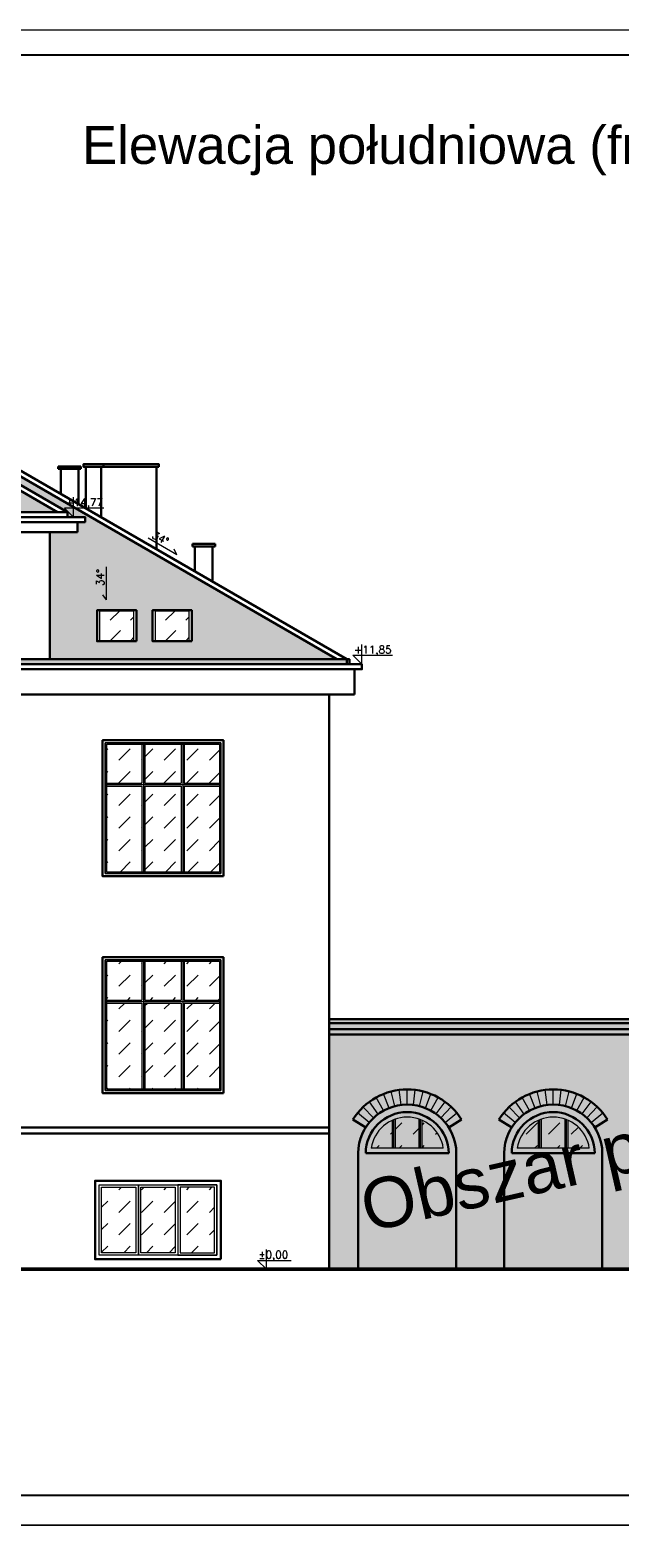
# Model space of a CAD drawing. Header units: millimetres. Extents: x 26456 to 42202, y 436 to 12316.
# Tile 32 of 36: x 37900 to 39071, y 9321 to 12316. Entities that reach past the tile are written whole.
import ezdxf

# ---------------------------------------------------------------- set-up
doc = ezdxf.new("R2010")
doc.units = ezdxf.units.MM
for name, color, linetype, lineweight in [('Blacharka', 122, 'Continuous', 15), ('G-ANNO-TTLB', 6, 'Continuous', 9), ('G-ANNO-TTLB-MEDM', 33, 'Continuous', 25), ('Stolarka okienna', 140, 'Continuous', 15), ('Teren', 26, 'Continuous', 50), ('Wypełnienie ścian', 22, 'Continuous', 9), ('Ściany', 22, 'Continuous', 30)]:
    doc.layers.add(name, color=color, linetype=linetype, lineweight=lineweight)
doc.styles.get("Standard").update_dxf_attribs({"font": 'arial.ttf'})
pattern_1 = [(45, (20295.641, 5228.904), (1e-15, 14.36841), [30.48, -10.16]), (135, (20302.825, 5236.088), (1e-15, 14.36841), [30.48, -10.16])]

# ---------------------------------------------------------------- blocks, each defined once
blk = doc.blocks.new('Okno parter 240x270  p.110')
at = {"true_color": 0x000000}
h = blk.add_hatch(dxfattribs=at)
h.set_pattern_fill('DASH', color=18, scale=10, angle=45)
h.paths.add_polyline_path([(15676.3, 5238), (15606.3, 5238), (15606.3, 5161), (15676.3, 5161)])
h.paths.add_polyline_path([(15754.3, 5238), (15682.3, 5238), (15682.3, 5161), (15754.3, 5161)])
h.paths.add_polyline_path([(15830.3, 5238), (15760.3, 5238), (15760.3, 5161), (15830.3, 5161)])
h.paths.add_polyline_path([(15676.3, 5155), (15606.3, 5155), (15606.3, 4984), (15676.3, 4984)])
h.paths.add_polyline_path([(15754.3, 5155), (15682.3, 5155), (15682.3, 4984), (15754.3, 4984)])
h.paths.add_polyline_path([(15830.3, 5155), (15760.3, 5155), (15760.3, 4984), (15830.3, 4984)])
at = {"layer": 'Stolarka okienna'}
for points in [[(15833.3, 4981), (15603.3, 4981), (15603.3, 5241), (15833.3, 5241)], [(15830.3, 4984), (15606.3, 4984), (15606.3, 5238), (15830.3, 5238)]]:
    blk.add_lwpolyline(points, close=True, dxfattribs=at)
for points in [[(15676.3, 5241), (15676.3, 5161)], [(15679.3, 5241), (15679.3, 4981)], [(15682.3, 5241), (15682.3, 5161)], [(15754.3, 5241), (15754.3, 5161)], [(15757.3, 5241), (15757.3, 4981)], [(15760.3, 5241), (15760.3, 5161)], [(15606.3, 5161), (15676.3, 5161)], [(15606.3, 5158), (15679.3, 5158)], [(15606.3, 5155), (15676.3, 5155)], [(15676.3, 5155), (15676.3, 4981)], [(15679.3, 5158), (15830.3, 5158)], [(15682.3, 5161), (15754.3, 5161)], [(15682.3, 5155), (15682.3, 4981)], [(15682.3, 5155), (15754.3, 5155)], [(15754.3, 5155), (15754.3, 4981)], [(15760.3, 5161), (15830.3, 5161)], [(15760.3, 5155), (15760.3, 4981)], [(15760.3, 5155), (15830.3, 5155)]]:
    blk.add_lwpolyline(points, dxfattribs=at)
at = {"layer": 'Ściany'}
blk.add_lwpolyline([(15838.3, 4976), (15598.3, 4976), (15598.3, 5246), (15838.3, 5246), (15838.3, 4976)], dxfattribs=at)
blk = doc.blocks.new('Okno piwnica 250x156 p.90')
at = {"true_color": 0x000000}
h = blk.add_hatch(dxfattribs=at)
h.set_pattern_fill('DASH', color=18, scale=10, angle=45)
h.paths.add_polyline_path([(15694.3, 4789), (15626.3, 4789), (15626.3, 4659), (15694.3, 4659)])
h.paths.add_polyline_path([(15772.3, 4789), (15704.3, 4789), (15704.3, 4659), (15772.3, 4659)])
h.paths.add_polyline_path([(15850.3, 4789), (15782.3, 4789), (15782.3, 4659), (15850.3, 4659)])
at = {"layer": 'Stolarka okienna'}
for points in [[(15613.3, 4802), (15863.3, 4802), (15863.3, 4646), (15613.3, 4646), (15613.3, 4802)], [(15621.3, 4794), (15699.3, 4794), (15699.3, 4654)], [(15621.3, 4794), (15699.3, 4794), (15699.3, 4654), (15621.3, 4654), (15621.3, 4794)], [(15699.3, 4794), (15777.3, 4794), (15777.3, 4654), (15699.3, 4654), (15699.3, 4794)], [(15855.3, 4794), (15777.3, 4794), (15777.3, 4654)], [(15777.3, 4794), (15777.3, 4654), (15855.3, 4654), (15855.3, 4794), (15777.3, 4794)]]:
    blk.add_lwpolyline(points, dxfattribs=at)
for points in [[(15621.3, 4794), (15855.3, 4794), (15855.3, 4654), (15621.3, 4654)], [(15626.3, 4789), (15694.3, 4789), (15694.3, 4659), (15626.3, 4659)], [(15704.3, 4789), (15772.3, 4789), (15772.3, 4659), (15704.3, 4659)], [(15782.3, 4789), (15782.3, 4659), (15850.3, 4659), (15850.3, 4789)]]:
    blk.add_lwpolyline(points, close=True, dxfattribs=at)

msp = doc.modelspace()

# ---------------------------------------------------------------- hatches: boundary and pattern name
at = {"layer": 'Blacharka', "true_color": 0xc7c8ca}
h = msp.add_hatch(color=9, dxfattribs=at)
h.dxf.hatch_style = 1
h.paths.add_polyline_path([(38533.9, 11066.9), (35653.9, 11066.9), (35653.9, 11056.9), (38533.9, 11056.9)])
at = {"layer": 'Wypełnienie ścian', "true_color": 0x000000}
h = msp.add_hatch(dxfattribs=at)
h.set_pattern_fill('AR-HBONE', color=18, scale=0.1)
h.set_pattern_definition(pattern_1)
h.paths.add_polyline_path([(36841.4, 11509.7), (36811.4, 11509.7), (36811.4, 11660.1), (36841.4, 11660.1)])
h.paths.add_polyline_path([(36806.4, 11660.1), (36806.4, 11665.1), (36846.4, 11665.1), (36846.4, 11660.1)])
h.paths.add_polyline_path([(37346.4, 11660.1), (37376.4, 11660.1), (37376.4, 11509.7), (37346.4, 11509.7)])
h.paths.add_polyline_path([(37341.4, 11660.1), (37341.4, 11665.1), (37381.4, 11665.1), (37381.4, 11660.1)])
h.paths.add_polyline_path([(37180.6, 11805.8), (37002.2, 11805.8), (36228.9, 11359.3), (37953.9, 11359.3)])
h = msp.add_hatch(dxfattribs=at)
h.set_pattern_fill('AR-HBONE', color=18, scale=0.1)
h.set_pattern_definition(pattern_1)
h.paths.add_polyline_path([(38142.9, 11102.5), (38142.9, 11164.3), (38220.9, 11164.3), (38220.9, 11102.5)], flags=16)
h.paths.add_polyline_path([(38032.9, 11102.5), (38032.9, 11164.3), (38110.9, 11164.3), (38110.9, 11102.5)], flags=16)
h.paths.add_polyline_path([(37763.4, 11497.3), (37734.9, 11497.3), (37973.9, 11359.3), (37973.9, 11349.3), (38008.9, 11349.3), (38008.9, 11339.3), (37993.9, 11339.3), (37993.9, 11319.3), (37938.9, 11319.3), (37938.9, 11066.9), (38508.9, 11066.9)])
h.paths.add_polyline_path([(35932.9, 11102.5), (35932.9, 11164.3), (36010.9, 11164.3), (36010.9, 11102.5)], flags=16)
h.paths.add_polyline_path([(36042.9, 11102.5), (36042.9, 11164.3), (36120.9, 11164.3), (36120.9, 11102.5)], flags=16)
h.paths.add_polyline_path([(36243.9, 11319.3), (36188.9, 11319.3), (36188.9, 11339.3), (36173.9, 11339.3), (36173.9, 11349.3), (36208.9, 11349.3), (36208.9, 11359.3), (36447.9, 11497.3), (36419.4, 11497.3), (35673.9, 11066.9), (36243.9, 11066.9)])
at = {"layer": 'Wypełnienie ścian'}
h = msp.add_hatch(dxfattribs=at)
h.set_pattern_fill('DASH', color=1, scale=9, angle=45)
h.set_pattern_definition([(45, (23147.168, 6496.951), (3e-15, 40.41115), [28.575, -28.575])])
h.paths.add_polyline_path([(38078.1, 11162.5), (38037.9, 11162.5), (38037.9, 11122), (38078.4, 11122)])
h.paths.add_polyline_path([(38105.9, 11162.5), (38078.4, 11162.5), (38078.4, 11122), (38105.9, 11122)])
h.paths.add_polyline_path([(38105.9, 11122), (38078.4, 11122), (38078.4, 11104.2), (38105.9, 11104.2)])
h.paths.add_polyline_path([(38078.4, 11122), (38037.9, 11122), (38037.9, 11104.2), (38078.4, 11104.2)])
h = msp.add_hatch(dxfattribs=at)
h.set_pattern_fill('DASH', color=1, scale=9, angle=45)
h.set_pattern_definition([(45, (23257.168, 6496.951), (3e-15, 40.41115), [28.575, -28.575])])
h.paths.add_polyline_path([(38188.1, 11162.5), (38147.9, 11162.5), (38147.9, 11122), (38188.4, 11122)])
h.paths.add_polyline_path([(38215.9, 11162.5), (38188.4, 11162.5), (38188.4, 11122), (38215.9, 11122)])
h.paths.add_polyline_path([(38215.9, 11122), (38188.4, 11122), (38188.4, 11104.2), (38215.9, 11104.2)])
h.paths.add_polyline_path([(38188.4, 11122), (38147.9, 11122), (38147.9, 11104.2), (38188.4, 11104.2)])
at = {"layer": 'Wypełnienie ścian', "true_color": 0xc7c8ca}
h = msp.add_hatch(color=9, dxfattribs=at)
h.dxf.hatch_style = 1
h.paths.add_polyline_path([(39688.7, 10321.7), (38493.9, 10321.7), (38493.9, 9854.9), (38551.3, 9854.9), (38551.3, 10085.7, -0.138811), (38566.3, 10136.7), (38540.9, 10152.7, -0.551913), (38756.7, 10152.7), (38731.3, 10136.7, -0.138811), (38746.3, 10085.7), (38746.3, 9854.9), (38841.3, 9854.9), (38841.3, 10085.7, -0.138811), (38856.3, 10136.7), (38830.9, 10152.7, -0.551913), (39046.7, 10152.7), (39021.3, 10136.7, -0.138811), (39036.3, 10085.7), (39036.3, 9854.9), (39146.3, 9854.9), (39146.3, 10085.7, -0.138811), (39161.3, 10136.7), (39135.9, 10152.7, -0.551913), (39351.7, 10152.7), (39326.3, 10136.7, -0.138811), (39341.3, 10085.7), (39341.3, 9854.9), (39436.3, 9854.9), (39436.3, 10085.7, -0.138811), (39451.3, 10136.7), (39425.9, 10152.7, -0.551913), (39641.7, 10152.7), (39616.3, 10136.7, -0.138811), (39631.3, 10085.7), (39631.3, 9854.9), (39688.7, 9854.9), (39688.7, 9984.9), (39678.7, 9984.9), (39678.7, 9996.9), (39688.7, 9996.9)])
h.paths.add_polyline_path([(39036.3, 10085.7, 0.989597), (38841.3, 10085.7), (38841.3, 9854.9), (39036.3, 9854.9)], flags=17)
h.paths.add_polyline_path([(38856.3, 10085.4, -0.990864), (39021.3, 10085.4)], flags=16)
h.paths.add_polyline_path([(38867.1, 10095.4, -0.861154), (39010.5, 10095.4)], flags=0)
h.paths.add_polyline_path([(38746.3, 10085.7, 0.989597), (38551.3, 10085.7), (38551.3, 9854.9), (38746.3, 9854.9)], flags=17)
h.paths.add_polyline_path([(38566.3, 10085.4, -0.990864), (38731.3, 10085.4)], flags=16)
h.paths.add_polyline_path([(38577.1, 10095.4, -0.861154), (38720.5, 10095.4)], flags=0)
h.paths.add_polyline_path([(39341.3, 10085.7, 0.989597), (39146.3, 10085.7), (39146.3, 9854.9), (39341.3, 9854.9)], flags=17)
h.paths.add_polyline_path([(39161.3, 10085.4, -0.990864), (39326.3, 10085.4)], flags=16)
h.paths.add_polyline_path([(39172.1, 10095.4, -0.861154), (39315.5, 10095.4)], flags=0)
h.paths.add_polyline_path([(39631.3, 10085.7, 0.989597), (39436.3, 10085.7), (39436.3, 9854.9), (39631.3, 9854.9)], flags=17)
h.paths.add_polyline_path([(39451.3, 10085.4, -0.990864), (39616.3, 10085.4)], flags=16)
h.paths.add_polyline_path([(39462.1, 10095.4, -0.861154), (39605.5, 10095.4)], flags=0)
h.paths.add_polyline_path([(39688.7, 10331.7), (38493.9, 10331.7), (38493.9, 10321.7), (39688.7, 10321.7)])
h.paths.add_polyline_path([(39688.7, 10343.7), (38493.9, 10343.7), (38493.9, 10331.7), (39688.7, 10331.7)])
h.paths.add_polyline_path([(39688.7, 10351.7), (38493.9, 10351.7), (38493.9, 10343.7), (39688.7, 10343.7)])
h = msp.add_hatch(color=9, dxfattribs=at)
h.dxf.hatch_style = 1
h.paths.add_polyline_path([(38962.3, 10153.3, 0.166359), (38915.3, 10153.3), (38915.3, 10095.4), (38962.3, 10095.4)], flags=0)
h.paths.add_polyline_path([(38968.3, 10150.9), (38968.3, 10095.4), (39010.5, 10095.4, 0.256204)], flags=0)
h.paths.add_polyline_path([(38909.3, 10150.9, 0.256204), (38867.1, 10095.4), (38909.3, 10095.4)], flags=0)
h.paths.add_polyline_path([(38856.3, 10085.4), (39021.3, 10085.4, 0.990864)], flags=17)
h.paths.add_polyline_path([(39010.5, 10095.4), (38867.1, 10095.4, -0.861154)], flags=16)
h.paths.add_polyline_path([(39161.3, 10085.4), (39326.3, 10085.4, 0.990864)], flags=17)
h.paths.add_polyline_path([(39315.5, 10095.4), (39172.1, 10095.4, -0.861154)], flags=16)
h.paths.add_polyline_path([(39212, 10208.2, 0.03153), (39196.7, 10203.2), (39207.8, 10175.3, -0.03153), (39219.5, 10179.1)], flags=17)
h.paths.add_polyline_path([(39227.8, 10211.2, 0.03153), (39212, 10208.2), (39219.5, 10179.1, -0.03153), (39231.5, 10181.4)], flags=17)
h.paths.add_polyline_path([(39243.8, 10212.2, 0.03153), (39227.8, 10211.2), (39231.5, 10181.4, -0.03153), (39243.8, 10182.2)], flags=17)
h.paths.add_polyline_path([(39259.8, 10211.2, 0.03153), (39243.8, 10212.2), (39243.8, 10182.2, -0.03153), (39256.1, 10181.4)], flags=17)
h.paths.add_polyline_path([(39275.6, 10208.2, 0.03153), (39259.8, 10211.2), (39256.1, 10181.4, -0.03153), (39268.1, 10179.1)], flags=17)
h.paths.add_polyline_path([(39290.9, 10203.2, 0.03153), (39275.6, 10208.2), (39268.1, 10179.1, -0.03153), (39279.8, 10175.3)], flags=17)
h.paths.add_polyline_path([(39319, 10187.7, 0.03153), (39305.4, 10196.3), (39290.9, 10170.1, -0.03153), (39301.3, 10163.5)], flags=17)
h.paths.add_polyline_path([(39331.3, 10177.4, 0.03153), (39319, 10187.7), (39301.3, 10163.5, -0.03153), (39310.7, 10155.6)], flags=17)
h.paths.add_polyline_path([(39342.3, 10165.7, 0.03153), (39331.3, 10177.4), (39310.7, 10155.6, -0.03153), (39319.1, 10146.6)], flags=17)
h.paths.add_polyline_path([(39425.9, 10152.7, -0.551913), (39641.7, 10152.7), (39616.3, 10136.7, -0.138811), (39631.3, 10085.7), (39631.3, 9854.9), (39688.7, 9854.9), (39688.7, 9984.9), (39678.7, 9984.9), (39678.7, 9996.9), (39688.7, 9996.9), (39688.7, 10321.7), (38493.9, 10321.7), (38493.9, 9854.9), (38551.3, 9854.9), (38551.3, 10085.7, -0.138811), (38566.3, 10136.7), (38540.9, 10152.7, -0.551913), (38756.7, 10152.7), (38731.3, 10136.7, -0.138811), (38746.3, 10085.7), (38746.3, 9854.9), (38841.3, 9854.9), (38841.3, 10085.7, -0.138811), (38856.3, 10136.7), (38830.9, 10152.7, -0.551913), (39046.7, 10152.7), (39021.3, 10136.7, -0.138811), (39036.3, 10085.7), (39036.3, 9854.9), (39146.3, 9854.9), (39146.3, 10085.7, -0.138811), (39161.3, 10136.7), (39135.9, 10152.7, -0.551913), (39351.7, 10152.7), (39326.3, 10136.7, -0.138811), (39341.3, 10085.7), (39341.3, 9854.9), (39436.3, 9854.9), (39436.3, 10085.7, -0.138811), (39451.3, 10136.7)])
h.paths.add_polyline_path([(39305.4, 10196.3, 0.03153), (39290.9, 10203.2), (39279.8, 10175.3, -0.03153), (39290.9, 10170.1)], flags=17)
h.paths.add_polyline_path([(39342.3, 10165.7), (39319.1, 10146.6, -0.03153), (39326.3, 10136.7), (39351.7, 10152.7, 0.03153)], flags=17)
h.paths.add_polyline_path([(39182.2, 10196.3, 0.031577), (39168.6, 10187.7), (39186.3, 10163.4, -0.031577), (39196.7, 10170.1)], flags=17)
h.paths.add_polyline_path([(39168.6, 10187.7, 0.032255), (39156, 10177.1), (39176.9, 10155.6, -0.031483), (39186.3, 10163.4)], flags=17)
h.paths.add_polyline_path([(39156, 10177.1, 0.030804), (39145.3, 10165.7), (39168.5, 10146.6, -0.031577), (39176.9, 10155.6)], flags=17)
h.paths.add_polyline_path([(39145.3, 10165.7, 0.031483), (39135.9, 10152.7), (39161.3, 10136.7, -0.031483), (39168.5, 10146.6)], flags=17)
h.paths.add_polyline_path([(39037.3, 10165.7), (39014.1, 10146.6, -0.03153), (39021.3, 10136.7), (39046.7, 10152.7, 0.03153)], flags=17)
h.paths.add_polyline_path([(39037.3, 10165.7, 0.03153), (39026.3, 10177.4), (39005.7, 10155.6, -0.03153), (39014.1, 10146.6)], flags=17)
h.paths.add_polyline_path([(39026.3, 10177.4, 0.03153), (39014, 10187.7), (38996.3, 10163.5, -0.03153), (39005.7, 10155.6)], flags=17)
h.paths.add_polyline_path([(39014, 10187.7, 0.03153), (39000.4, 10196.3), (38985.9, 10170.1, -0.03153), (38996.3, 10163.5)], flags=17)
h.paths.add_polyline_path([(39000.4, 10196.3, 0.03153), (38985.9, 10203.2), (38974.8, 10175.3, -0.03153), (38985.9, 10170.1)], flags=17)
h.paths.add_polyline_path([(38985.9, 10203.2, 0.03153), (38970.6, 10208.2), (38963.1, 10179.1, -0.03153), (38974.8, 10175.3)], flags=17)
h.paths.add_polyline_path([(38970.6, 10208.2, 0.03153), (38954.8, 10211.2), (38951.1, 10181.4, -0.03153), (38963.1, 10179.1)], flags=17)
h.paths.add_polyline_path([(38954.8, 10211.2, 0.03153), (38938.8, 10212.2), (38938.8, 10182.2, -0.03153), (38951.1, 10181.4)], flags=17)
h.paths.add_polyline_path([(38938.8, 10212.2, 0.03153), (38922.8, 10211.2), (38926.5, 10181.4, -0.03153), (38938.8, 10182.2)], flags=17)
h.paths.add_polyline_path([(38922.8, 10211.2, 0.03153), (38907, 10208.2), (38914.5, 10179.1, -0.03153), (38926.5, 10181.4)], flags=17)
h.paths.add_polyline_path([(38907, 10208.2, 0.03153), (38891.7, 10203.2), (38902.8, 10175.3, -0.03153), (38914.5, 10179.1)], flags=17)
h.paths.add_polyline_path([(38891.7, 10203.2, 0.03153), (38877.2, 10196.3), (38891.7, 10170.1, -0.03153), (38902.8, 10175.3)], flags=17)
h.paths.add_polyline_path([(38877.2, 10196.3, 0.031577), (38863.6, 10187.7), (38881.3, 10163.4, -0.031577), (38891.7, 10170.1)], flags=17)
h.paths.add_polyline_path([(38863.6, 10187.7, 0.032255), (38851, 10177.1), (38871.9, 10155.6, -0.031483), (38881.3, 10163.4)], flags=17)
h.paths.add_polyline_path([(38851, 10177.1, 0.030804), (38840.3, 10165.7), (38863.5, 10146.6, -0.031577), (38871.9, 10155.6)], flags=17)
h.paths.add_polyline_path([(38840.3, 10165.7, 0.031483), (38830.9, 10152.7), (38856.3, 10136.7, -0.031483), (38863.5, 10146.6)], flags=17)
h = msp.add_hatch(color=9, dxfattribs=at)
h.dxf.hatch_style = 1
h.paths.add_polyline_path([(38672.3, 10153.3, 0.166359), (38625.3, 10153.3), (38625.3, 10095.4), (38672.3, 10095.4)], flags=0)
h.paths.add_polyline_path([(38619.3, 10150.9, 0.256204), (38577.1, 10095.4), (38619.3, 10095.4)], flags=0)
h.paths.add_polyline_path([(38678.3, 10150.9), (38678.3, 10095.4), (38720.5, 10095.4, 0.256204)], flags=0)
h.paths.add_polyline_path([(38566.3, 10085.4), (38731.3, 10085.4, 0.990864)])
h.paths.add_polyline_path([(38720.5, 10095.4), (38577.1, 10095.4, -0.861154)], flags=16)
h.paths.add_polyline_path([(38617, 10208.2, 0.03153), (38601.7, 10203.2), (38612.8, 10175.3, -0.03153), (38624.5, 10179.1)])
h.paths.add_polyline_path([(38601.7, 10203.2, 0.03153), (38587.2, 10196.3), (38601.7, 10170.1, -0.03153), (38612.8, 10175.3)])
h.paths.add_polyline_path([(38587.2, 10196.3, 0.031577), (38573.6, 10187.7), (38591.3, 10163.4, -0.031577), (38601.7, 10170.1)])
h.paths.add_polyline_path([(38573.6, 10187.7, 0.032255), (38561, 10177.1), (38581.9, 10155.6, -0.031483), (38591.3, 10163.4)])
h.paths.add_polyline_path([(38561, 10177.1, 0.030804), (38550.3, 10165.7), (38573.5, 10146.6, -0.031577), (38581.9, 10155.6)])
h.paths.add_polyline_path([(38573.5, 10146.6), (38550.3, 10165.7, 0.031483), (38540.9, 10152.7), (38566.3, 10136.7, -0.031483)])
h.paths.add_polyline_path([(38632.8, 10211.2, 0.03153), (38617, 10208.2), (38624.5, 10179.1, -0.03153), (38636.5, 10181.4)])
h.paths.add_polyline_path([(38648.8, 10212.2, 0.03153), (38632.8, 10211.2), (38636.5, 10181.4, -0.03153), (38648.8, 10182.2)])
h.paths.add_polyline_path([(38664.8, 10211.2, 0.03153), (38648.8, 10212.2), (38648.8, 10182.2, -0.03153), (38661.1, 10181.4)])
h.paths.add_polyline_path([(38680.6, 10208.2, 0.03153), (38664.8, 10211.2), (38661.1, 10181.4, -0.03153), (38673.1, 10179.1)])
h.paths.add_polyline_path([(38695.9, 10203.2, 0.03153), (38680.6, 10208.2), (38673.1, 10179.1, -0.03153), (38684.8, 10175.3)])
h.paths.add_polyline_path([(38710.4, 10196.3, 0.03153), (38695.9, 10203.2), (38684.8, 10175.3, -0.03153), (38695.9, 10170.1)])
h.paths.add_polyline_path([(38724, 10187.7, 0.03153), (38710.4, 10196.3), (38695.9, 10170.1, -0.03153), (38706.3, 10163.5)])
h.paths.add_polyline_path([(38736.3, 10177.4, 0.03153), (38724, 10187.7), (38706.3, 10163.5, -0.03153), (38715.7, 10155.6)])
h.paths.add_polyline_path([(38747.3, 10165.7, 0.03153), (38736.3, 10177.4), (38715.7, 10155.6, -0.03153), (38724.1, 10146.6)])
h.paths.add_polyline_path([(38756.7, 10152.7, 0.03153), (38747.3, 10165.7), (38724.1, 10146.6, -0.03153), (38731.3, 10136.7)])
h = msp.add_hatch(color=9, dxfattribs=at)
h.dxf.hatch_style = 1
h.paths.add_polyline_path([(38625.3, 10095.4), (38672.3, 10095.4), (38672.3, 10153.3, 0.166359), (38625.3, 10153.3)])
h.paths.add_polyline_path([(38577.1, 10095.4), (38619.3, 10095.4), (38619.3, 10150.9, 0.256204)])
h.paths.add_polyline_path([(38720.5, 10095.4, 0.256204), (38678.3, 10150.9), (38678.3, 10095.4)])
h.paths.add_polyline_path([(39196.7, 10170.1, -0.03153), (39207.8, 10175.3), (39196.7, 10203.2, 0.03153), (39182.2, 10196.3)])
at = {"layer": 'Wypełnienie ścian', "true_color": 0x000000}
h = msp.add_hatch(dxfattribs=at)
h.set_pattern_fill('DASH', color=18, scale=10, angle=45)
h.set_pattern_definition([(45, (20295.64, 5228.904), (4e-15, 44.90128), [31.75, -31.75])])
h.paths.add_polyline_path([(38619.3, 10150.9, 0.256204), (38577.1, 10095.4), (38619.3, 10095.4)])
h.paths.add_polyline_path([(38672.3, 10153.3, 0.166359), (38625.3, 10153.3), (38625.3, 10095.4), (38672.3, 10095.4)])
h.paths.add_polyline_path([(38678.3, 10150.9), (38678.3, 10095.4), (38720.5, 10095.4, 0.256204)])
h.paths.add_polyline_path([(38909.3, 10150.9, 0.256204), (38867.1, 10095.4), (38909.3, 10095.4)])
h.paths.add_polyline_path([(38962.3, 10153.3, 0.166359), (38915.3, 10153.3), (38915.3, 10095.4), (38962.3, 10095.4)])
h.paths.add_polyline_path([(38968.3, 10150.9), (38968.3, 10095.4), (39010.5, 10095.4, 0.256204)])
h.paths.add_polyline_path([(39214.3, 10150.9, 0.256204), (39172.1, 10095.4), (39214.3, 10095.4)])
h.paths.add_polyline_path([(39267.3, 10153.3, 0.166359), (39220.3, 10153.3), (39220.3, 10095.4), (39267.3, 10095.4)])
h.paths.add_polyline_path([(39273.3, 10150.9), (39273.3, 10095.4), (39315.5, 10095.4, 0.256204)])
h.paths.add_polyline_path([(39504.3, 10150.9, 0.256204), (39462.1, 10095.4), (39504.3, 10095.4)])
h.paths.add_polyline_path([(39557.3, 10153.3, 0.166359), (39510.3, 10153.3), (39510.3, 10095.4), (39557.3, 10095.4)])
h.paths.add_polyline_path([(39563.3, 10150.9), (39563.3, 10095.4), (39605.5, 10095.4, 0.256204)])
at = {"layer": 'Wypełnienie ścian', "true_color": 0xc7c8ca}
h = msp.add_hatch(color=9, dxfattribs=at)
h.dxf.hatch_style = 1
h.paths.add_polyline_path([(38622.3, 10152.2, 0.011214), (38619.3, 10150.9), (38619.3, 10095.4), (38622.3, 10095.4)])
h.paths.add_polyline_path([(38625.3, 10153.3, 0.01102), (38622.3, 10152.2), (38622.3, 10095.4), (38625.3, 10095.4)])
h.paths.add_polyline_path([(38675.3, 10152.2, 0.01102), (38672.3, 10153.3), (38672.3, 10095.4), (38675.3, 10095.4)])
h.paths.add_polyline_path([(38678.3, 10150.9, 0.011214), (38675.3, 10152.2), (38675.3, 10095.4), (38678.3, 10095.4)])
h = msp.add_hatch(color=9, dxfattribs=at)
h.dxf.hatch_style = 1
h.paths.add_polyline_path([(38968.3, 10150.9), (38968.3, 10095.4), (39010.5, 10095.4, 0.256204)])
h.paths.add_polyline_path([(38962.3, 10153.3, 0.166359), (38915.3, 10153.3), (38915.3, 10095.4), (38962.3, 10095.4)])
h.paths.add_polyline_path([(38909.3, 10150.9, 0.256204), (38867.1, 10095.4), (38909.3, 10095.4)])
h.paths.add_polyline_path([(39214.3, 10150.9, 0.256204), (39172.1, 10095.4), (39214.3, 10095.4)])
h.paths.add_polyline_path([(39267.3, 10153.3, 0.166359), (39220.3, 10153.3), (39220.3, 10095.4), (39267.3, 10095.4)])
h.paths.add_polyline_path([(39273.3, 10150.9), (39273.3, 10095.4), (39315.5, 10095.4, 0.256204)])
h.paths.add_polyline_path([(39217.3, 10152.2, 0.011214), (39214.3, 10150.9), (39214.3, 10095.4), (39217.3, 10095.4)])
h.paths.add_polyline_path([(39220.3, 10153.3, 0.01102), (39217.3, 10152.2), (39217.3, 10095.4), (39220.3, 10095.4)])
h.paths.add_polyline_path([(39270.3, 10152.2, 0.01102), (39267.3, 10153.3), (39267.3, 10095.4), (39270.3, 10095.4)])
h.paths.add_polyline_path([(39273.3, 10150.9, 0.011214), (39270.3, 10152.2), (39270.3, 10095.4), (39273.3, 10095.4)])
h.paths.add_polyline_path([(38912.3, 10152.2, 0.011214), (38909.3, 10150.9), (38909.3, 10095.4), (38912.3, 10095.4)])
h.paths.add_polyline_path([(38915.3, 10153.3, 0.01102), (38912.3, 10152.2), (38912.3, 10095.4), (38915.3, 10095.4)])
h.paths.add_polyline_path([(38965.3, 10152.2, 0.01102), (38962.3, 10153.3), (38962.3, 10095.4), (38965.3, 10095.4)])
h.paths.add_polyline_path([(38968.3, 10150.9, 0.011214), (38965.3, 10152.2), (38965.3, 10095.4), (38968.3, 10095.4)])

# ---------------------------------------------------------------- linework, layer by layer
at = {"layer": 'G-ANNO-TTLB'}
for points in [[(42202.1, 12316.5), (35202.1, 12316.5), (35202.1, 9346.5), (42202.1, 9346.5)], [(42202.1, 9346.5), (35202.1, 9346.5), (35202.1, 6376.5), (42202.1, 6376.5)]]:
    msp.add_lwpolyline(points, close=True, dxfattribs=at)
at = {"layer": 'G-ANNO-TTLB-MEDM'}
msp.add_lwpolyline([(42142.1, 12266.5), (35262.1, 12266.5), (35262.1, 9406.5), (42142.1, 9406.5)], close=True, dxfattribs=at)
at = {"layer": 'Stolarka okienna'}
for p, q in [((38191.4, 11274.2), (38134.2, 11307.2)), ((38191.4, 11274.2), (38186.1, 11285.8)), ((38051.7, 11184.6), (38051.7, 11250.7)), ((38051.7, 11184.6), (38044.2, 11195)), ((38558.9, 11056.9), (38558.9, 11096.1)), ((38558.9, 11056.9), (38541.1, 11074.7)), ((38541.1, 11074.7), (38619.5, 11074.7)), ((38625.3, 10095.4), (38625.3, 10153.3)), ((38672.3, 10095.4), (38672.3, 10153.3)), ((38915.3, 10095.4), (38915.3, 10153.3)), ((38962.3, 10095.4), (38962.3, 10153.3)), ((38619.3, 10095.4), (38619.3, 10150.9)), ((38622.3, 10095.4), (38622.3, 10152.2)), ((38675.3, 10095.4), (38675.3, 10152.2)), ((38678.3, 10095.4), (38678.3, 10150.9)), ((38909.3, 10095.4), (38909.3, 10150.9)), ((38912.3, 10095.4), (38912.3, 10152.2)), ((38965.3, 10095.4), (38965.3, 10152.2)), ((38968.3, 10095.4), (38968.3, 10150.9)), ((38369.1, 9854.9), (38369.1, 9894.1)), ((38369.1, 9854.9), (38351.3, 9872.7)), ((38351.3, 9872.7), (38418.4, 9872.7))]:
    msp.add_line(p, q, dxfattribs=at)
for points in [[(38046.3, 11367.2), (37967.8, 11367.2), (37985.7, 11349.3), (37985.7, 11388.5)], [(38720.5, 10095.4), (38577.1, 10095.4)], [(39010.5, 10095.4), (38867.1, 10095.4)]]:
    msp.add_lwpolyline(points, dxfattribs=at)
at = {"layer": 'Stolarka okienna', "color": 1}
for points in [[(38105.9, 11104.2), (38105.9, 11162.5), (38037.9, 11162.5), (38037.9, 11104.2)], [(38215.9, 11104.2), (38215.9, 11162.5), (38147.9, 11162.5), (38147.9, 11104.2)]]:
    msp.add_lwpolyline(points, close=True, dxfattribs=at)
at = {"layer": 'Stolarka okienna'}
for points in [[(38278.9, 10640.9), (38278.9, 10900.9), (38048.9, 10900.9), (38048.9, 10640.9)], [(38278.9, 10209.9), (38278.9, 10469.9), (38048.9, 10469.9), (38048.9, 10209.9)]]:
    msp.add_lwpolyline(points, close=True, dxfattribs=at)
for centre in [(38648.8, 10084.7), (38938.8, 10084.7)]:
    msp.add_arc(centre, 72.5, 8.533, 171.467, dxfattribs=at)
at = {"layer": 'Teren'}
msp.add_lwpolyline([(35546.6, 9854.9), (40932.8, 9854.9)], dxfattribs=at)
at = {"layer": 'Wypełnienie ścian', "color": 18, "true_color": 0x000000}
for p, q in [((38591.3, 10163.4), (38573.6, 10187.7)), ((38612.8, 10175.3), (38601.7, 10203.2)), ((38636.5, 10181.4), (38632.8, 10211.2)), ((38661.1, 10181.4), (38664.8, 10211.2)), ((38684.8, 10175.3), (38695.9, 10203.2)), ((38706.3, 10163.5), (38724, 10187.7)), ((38881.3, 10163.4), (38863.6, 10187.7)), ((38902.8, 10175.3), (38891.7, 10203.2)), ((38926.5, 10181.4), (38922.8, 10211.2)), ((38951.1, 10181.4), (38954.8, 10211.2)), ((38974.8, 10175.3), (38985.9, 10203.2)), ((38996.3, 10163.5), (39014, 10187.7)), ((38573.5, 10146.6), (38550.3, 10165.7)), ((38724.1, 10146.6), (38747.3, 10165.7)), ((38863.5, 10146.6), (38840.3, 10165.7)), ((39014.1, 10146.6), (39037.3, 10165.7))]:
    msp.add_line(p, q, dxfattribs=at)
for points in [[(38601.7, 10170.1), (38587.2, 10196.3)], [(38624.5, 10179.1), (38617, 10208.2)], [(38648.8, 10182.2), (38648.8, 10212.2)], [(38673.1, 10179.1), (38680.6, 10208.2)], [(38695.9, 10170.1), (38710.4, 10196.3)], [(38891.7, 10170.1), (38877.2, 10196.3)], [(38914.5, 10179.1), (38907, 10208.2)], [(38938.8, 10182.2), (38938.8, 10212.2)], [(38963.1, 10179.1), (38970.6, 10208.2)], [(38985.9, 10170.1), (39000.4, 10196.3)], [(38581.9, 10155.6), (38561, 10177.1)], [(38715.7, 10155.6), (38736.3, 10177.4)], [(38871.9, 10155.6), (38851, 10177.1)], [(39005.7, 10155.6), (39026.3, 10177.4)]]:
    msp.add_lwpolyline(points, dxfattribs=at)
at = {"layer": 'Ściany'}
for p, q in [((37953.9, 11359.3), (37180.6, 11805.8)), ((37973.9, 11359.3), (37183.3, 11815.8)), ((38000.8, 11449.9), (37955.8, 11449.9)), ((37955.8, 11449.9), (37955.8, 11444.9)), ((37955.8, 11444.9), (37960.8, 11444.9)), ((37960.8, 11444.9), (37995.8, 11444.9)), ((37960.8, 11444.9), (37960.8, 11394.9)), ((37995.8, 11444.9), (37995.8, 11374.7)), ((37995.8, 11444.9), (38000.8, 11444.9)), ((38000.8, 11444.9), (38000.8, 11449.9)), ((38010.6, 11366.1), (38010.6, 11449.2)), ((38040.6, 11348.8), (38040.6, 11449.2)), ((38045.6, 11449.2), (38045.6, 11454.2)), ((38150.6, 11285.3), (38150.6, 11449.2)), ((37973.9, 11359.3), (37973.9, 11349.3)), ((38222.1, 11291.1), (38222.1, 11296.1)), ((38222.1, 11296.1), (38267.1, 11296.1)), ((38267.1, 11296.1), (38267.1, 11291.1)), ((38227.1, 11291.1), (38222.1, 11291.1)), ((38227.1, 11291.1), (38227.1, 11241.1)), ((38227.1, 11291.1), (38262.1, 11291.1)), ((38262.1, 11291.1), (38262.1, 11220.9)), ((38267.1, 11291.1), (38262.1, 11291.1)), ((38558.9, 11056.9), (38533.9, 11056.9)), ((38543.9, 10996.9), (38543.9, 11046.9))]:
    msp.add_line(p, q, dxfattribs=at)
for points in [[(38528.9, 11066.9), (37766.1, 11507.3), (37717.6, 11507.3)], [(38508.9, 11066.9), (37763.4, 11497.3), (37734.9, 11497.3)], [(36208.9, 11349.3), (36208.9, 11359.3), (37973.9, 11359.3)], [(37993.9, 11339.3), (38008.9, 11339.3), (38008.9, 11349.3), (36173.9, 11349.3), (36173.9, 11339.3), (37993.9, 11339.3)], [(36188.9, 11339.3), (37993.9, 11339.3)], [(37993.9, 11339.3), (37993.9, 11319.3)], [(36188.9, 11319.3), (37993.9, 11319.3)], [(37938.9, 11066.9), (37938.9, 11319.3)], [(38543.9, 11046.9), (38558.9, 11046.9), (38558.9, 11056.9), (35643.9, 11056.9), (35628.9, 11056.9), (35628.9, 11046.9), (35643.9, 11046.9)], [(38543.9, 11056.9), (35653.9, 11056.9), (35653.9, 11066.9), (38533.9, 11066.9), (38533.9, 11056.9)], [(38533.9, 11066.9), (38528.9, 11066.9), (38528.9, 11056.9)], [(35643.9, 11046.9), (38543.9, 11046.9)], [(35643.9, 10996.9), (38543.9, 10996.9)], [(38493.9, 9854.9), (38493.9, 10996.9)], [(38283.9, 10635.9), (38283.9, 10905.9), (38043.9, 10905.9), (38043.9, 10635.9), (38283.9, 10635.9)], [(38283.9, 10204.9), (38283.9, 10474.9), (38043.9, 10474.9), (38043.9, 10204.9), (38283.9, 10204.9)], [(38493.9, 10351.7), (39688.7, 10351.7)], [(38493.9, 10343.7), (39688.7, 10343.7)], [(38493.9, 10331.7), (39688.7, 10331.7)], [(38493.9, 10321.7), (39688.7, 10321.7)], [(37421.4, 10136.9), (38493.9, 10136.9)], [(37421.4, 10124.9), (38493.9, 10124.9)], [(38566.3, 10136.7), (38540.9, 10152.7)], [(38731.3, 10136.7), (38756.7, 10152.7)], [(38856.3, 10136.7), (38830.9, 10152.7)], [(38856.3, 10136.7), (38830.9, 10152.7)], [(39021.3, 10136.7), (39046.7, 10152.7)], [(39021.3, 10136.7), (39046.7, 10152.7)], [(38551.3, 9854.9), (38551.3, 10085.7)], [(38731.3, 10085.4), (38566.3, 10085.4)], [(38746.3, 9854.9), (38746.3, 10085.7)], [(38841.3, 9854.9), (38841.3, 10085.7)], [(39021.3, 10085.4), (38856.3, 10085.4)], [(39036.3, 9854.9), (39036.3, 10085.7)], [(38278.9, 9874.9), (38278.9, 10030.9), (38028.9, 10030.9), (38028.9, 9874.9), (38278.9, 9874.9)], [(38493.9, 9854.9), (39688.7, 9854.9)]]:
    msp.add_lwpolyline(points, dxfattribs=at)
msp.add_lwpolyline([(38155.6, 11449.2), (38155.6, 11454.2), (38005.6, 11454.2), (38005.6, 11449.2)], close=True, dxfattribs=at)
at = {"layer": 'Ściany', "color": 1}
for points in [[(38110.9, 11102.5), (38110.9, 11164.3), (38032.9, 11164.3), (38032.9, 11102.5)], [(38220.9, 11102.5), (38220.9, 11164.3), (38142.9, 11164.3), (38142.9, 11102.5)]]:
    msp.add_lwpolyline(points, close=True, dxfattribs=at)
at = {"layer": 'Ściany'}
for centre, radius, start, end in [((38648.8, 10084.7), 127.5, 32.2103, 147.7897), ((38938.8, 10084.7), 127.5, 32.2103, 147.7897), ((38938.8, 10084.7), 127.5, 32.2103, 147.7897), ((38648.8, 10084.7), 97.5, 0.5992, 179.4008), ((38648.8, 10084.7), 82.5, 0.5258, 179.4742), ((38938.8, 10084.7), 97.5, 0.5992, 179.4008), ((38938.8, 10084.7), 97.5, 0.5992, 179.4008), ((38938.8, 10084.7), 82.5, 0.5258, 179.4742), ((38938.8, 10084.7), 82.5, 0.5258, 179.4742)]:
    msp.add_arc(centre, radius, start, end, dxfattribs=at)

# ---------------------------------------------------------------- block references
at = {"layer": 'Stolarka okienna'}
for name, p in [('Okno parter 240x270  p.110', (22445.6, 5659.9)), ('Okno parter 240x270  p.110', (22445.6, 5228.9)), ('Okno piwnica 250x156 p.90', (22415.6, 5228.9))]:
    msp.add_blockref(name, p, dxfattribs=at)

# ---------------------------------------------------------------- texts
at = {"layer": 'Stolarka okienna', "char_height": 15, "attachment_point": 1}
for s, insert in [('{\\Fsimplex|c238;+14,77}', (37969.8, 11385.9)), ('{\\Fsimplex|c238;+11,85}', (38543.1, 11093.5)), ('{\\Fsimplex|c0;%%P\\Fsimplex|c238;0,00}', (38353.3, 9891.5))]:
    msp.add_mtext(s, dxfattribs=dict(at, insert=insert))
at = {"layer": 'Stolarka okienna', "char_height": 15}
for insert, attachment_point, rotation in [((38177.2, 11305.6), 3, 330.8783), ((38031.5, 11212.6), 1, 89.1217)]:
    msp.add_mtext('{\\Fsimplex|c0;34%%D}', dxfattribs=dict(at, insert=insert, attachment_point=attachment_point, rotation=rotation))
at = {"layer": 'Wypełnienie ścian', "insert": (38002.8, 12125.8), "char_height": 75, "attachment_point": 1}
msp.add_mtext_dynamic_manual_height_columns('Elewacja południowa (frontowa)', width=1611.622, gutter_width=12.5, heights=[0], dxfattribs=at)
at = {"layer": 'Wypełnienie ścian', "color": 18, "true_color": 0x000000, "insert": (38548.1, 10025.8), "char_height": 100, "attachment_point": 1, "rotation": 12.8168}
msp.add_mtext_dynamic_manual_height_columns('{\\C1;Obszar poza zakresem opracowania}', width=2415.327, gutter_width=12.5, heights=[0], dxfattribs=at)

doc.saveas('drawing.dxf')
